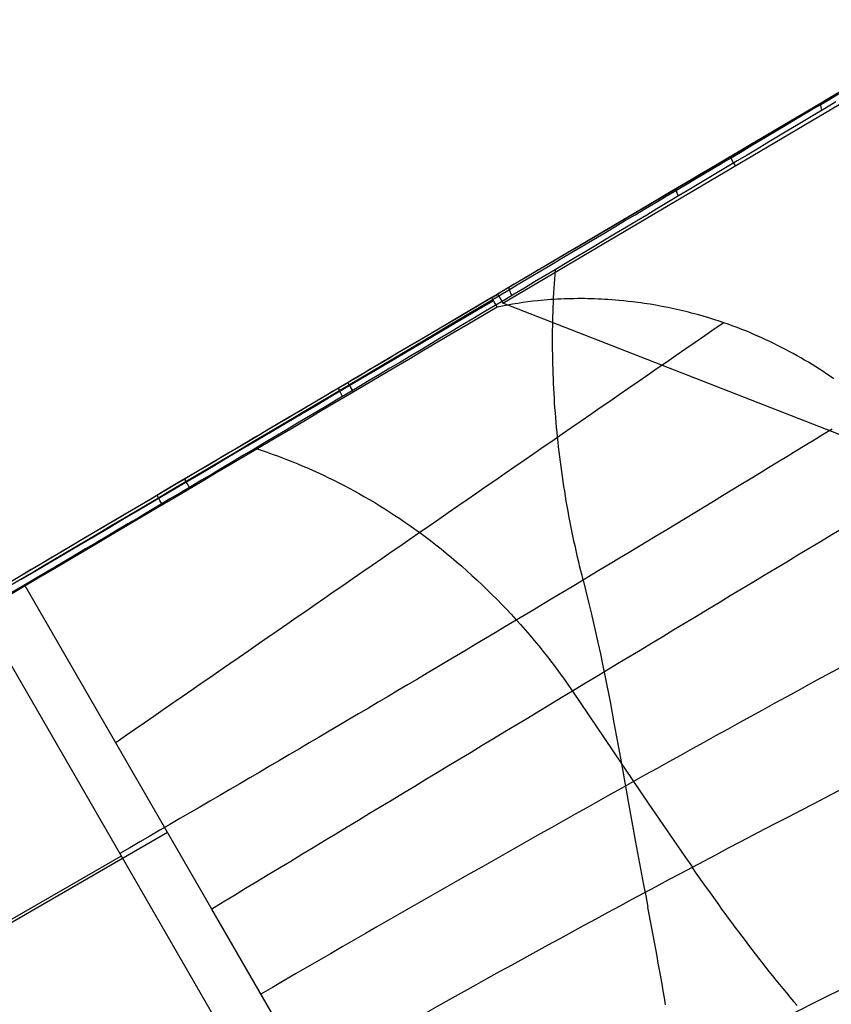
# Model space of a CAD drawing. Extents: x 8195 to 9024, y -2232 to -1505.
# Tile 13 of 42: x 8439 to 8517, y -2036 to -1941. Entities that reach past the tile are written whole.
import ezdxf

# ---------------------------------------------------------------- set-up
doc = ezdxf.new("R2010")
doc.units = 0
doc.layers.add('1', color=7, linetype='CONTINUOUS')

msp = doc.modelspace()

# ---------------------------------------------------------------- linework, layer by layer
at = {"layer": '1', "color": 7}
for p, q in [((8529.913, -1941.238, 66.546), (8485.151, -1967.679, 66.546)), ((8492.473, -1963.354, 50.801), (8529.913, -1941.238, 50.801)), ((8485.66, -1968.54, 67.546), (8530.421, -1942.099, 67.546)), ((8527.356, -1984.817, 67.546), (8485.66, -1968.54, 67.546)), ((8439.108, -1994.876, 66.007), (8209.699, -2130.389, 65.868)), ((8210.206, -2131.25, 66.868), (8439.616, -1995.738, 67.007)), ((8439.643, -1995.783, 67.006), (8210.233, -2131.295, 66.867)), ((8457.62, -2026.919, 65.122), (8439.643, -1995.783, 67.006)), ((8435.285, -1998.235, 57.997), (8448.758, -2021.571, 56.584)), ((8453.358, -2019.537, 65.569), (8201.952, -2164.687, 65.569)), ((8448.896, -2021.81, 56.57), (8201.829, -2164.454, 56.57)), ((8448.758, -2021.571, 56.584), (8462.507, -2045.384, 55.143)), ((8467.073, -2043.292, 64.131), (8457.62, -2026.919, 65.122))]:
    msp.add_line(p, q, dxfattribs=at)
at = {"layer": '1', "color": 7, "extrusion": (-0.536086, 0.842178, 0.057866)}
msp.add_lwpolyline([(-6156.128, 388.151), (-6155.268, 388.612), (-6154.408, 389.069), (-6153.547, 389.522), (-6152.686, 389.972), (-6151.824, 390.419), (-6150.962, 390.862), (-6150.1, 391.301), (-6149.237, 391.736), (-6148.373, 392.168), (-6147.509, 392.596), (-6146.645, 393.021), (-6145.78, 393.442), (-6144.915, 393.859), (-6144.049, 394.273), (-6143.182, 394.683), (-6142.316, 395.089), (-6141.449, 395.492), (-6140.581, 395.891), (-6139.713, 396.287), (-6138.844, 396.679), (-6137.975, 397.067), (-6137.106, 397.451), (-6136.236, 397.832), (-6135.366, 398.21), (-6134.495, 398.584), (-6133.623, 398.954), (-6132.752, 399.32), (-6131.879, 399.683), (-6131.007, 400.042), (-6130.133, 400.398), (-6129.26, 400.75), (-6128.386, 401.098), (-6127.511, 401.443), (-6126.636, 401.784), (-6125.761, 402.121), (-6124.885, 402.455), (-6124.008, 402.785), (-6123.132, 403.112), (-6122.254, 403.435), (-6121.377, 403.754), (-6120.498, 404.07), (-6119.62, 404.382), (-6118.74, 404.69), (-6117.861, 404.995), (-6116.981, 405.296), (-6116.1, 405.593), (-6115.219, 405.887), (-6114.338, 406.177), (-6113.456, 406.464), (-6112.573, 406.747), (-6111.691, 407.026), (-6110.807, 407.302), (-6109.924, 407.574), (-6109.039, 407.843), (-6108.155, 408.107), (-6107.269, 408.369), (-6106.384, 408.626), (-6105.498, 408.88), (-6104.611, 409.13), (-6103.724, 409.377), (-6102.837, 409.62), (-6101.949, 409.859), (-6101.061, 410.095), (-6100.172, 410.327), (-6099.282, 410.556), (-6098.393, 410.781), (-6097.502, 411.002), (-6096.612, 411.219), (-6095.721, 411.433), (-6094.829, 411.644), (-6093.937, 411.851), (-6093.044, 412.054), (-6092.151, 412.253), (-6091.258, 412.449), (-6090.364, 412.641), (-6089.47, 412.83), (-6088.575, 413.015), (-6087.68, 413.196), (-6086.784, 413.373), (-6085.888, 413.548), (-6084.991, 413.718), (-6084.094, 413.885), (-6083.196, 414.048), (-6082.298, 414.207), (-6081.4, 414.363), (-6080.501, 414.515), (-6079.601, 414.664), (-6078.701, 414.809), (-6077.801, 414.95), (-6076.9, 415.088), (-6075.999, 415.222), (-6075.097, 415.353), (-6074.195, 415.479), (-6073.292, 415.603), (-6072.389, 415.722), (-6071.485, 415.838), (-6070.581, 415.95), (-6069.677, 416.059), (-6068.772, 416.164), (-6067.866, 416.266), (-6066.96, 416.363), (-6066.054, 416.458), (-6065.147, 416.548), (-6064.24, 416.635), (-6063.332, 416.718), (-6062.424, 416.798), (-6061.515, 416.874), (-6060.606, 416.946), (-6059.697, 417.015), (-6058.787, 417.08), (-6057.876, 417.141), (-6056.965, 417.199), (-6056.054, 417.253), (-6055.142, 417.304), (-6054.229, 417.351), (-6053.317, 417.394), (-6052.403, 417.434), (-6051.49, 417.47), (-6050.575, 417.502), (-6049.661, 417.531), (-6048.746, 417.556), (-6047.83, 417.578), (-6046.914, 417.596), (-6045.997, 417.61), (-6045.081, 417.621), (-6044.163, 417.628), (-6043.245, 417.631), (-6042.327, 417.631)], dxfattribs=at)
at = {"layer": '1', "color": 7, "extrusion": (-0.49843, 0.845793, -0.190271)}
msp.add_lwpolyline([(-6343.887, -1123.889), (-6343.206, -1123.444), (-6342.524, -1123.002), (-6341.842, -1122.564), (-6341.16, -1122.129), (-6340.477, -1121.698), (-6339.793, -1121.271), (-6339.109, -1120.847), (-6338.425, -1120.426), (-6337.739, -1120.009), (-6337.054, -1119.595), (-6336.368, -1119.185), (-6335.681, -1118.779), (-6334.993, -1118.376), (-6334.306, -1117.976), (-6333.617, -1117.58), (-6332.928, -1117.187), (-6332.239, -1116.798), (-6331.549, -1116.412), (-6330.858, -1116.03), (-6330.167, -1115.651), (-6329.476, -1115.276), (-6328.784, -1114.905), (-6328.091, -1114.536), (-6327.398, -1114.172), (-6326.704, -1113.811), (-6326.01, -1113.453), (-6325.315, -1113.099), (-6324.62, -1112.748), (-6323.924, -1112.401), (-6323.227, -1112.057), (-6322.53, -1111.717), (-6321.833, -1111.38), (-6321.135, -1111.047), (-6320.436, -1110.717), (-6319.737, -1110.391), (-6319.038, -1110.068), (-6318.337, -1109.749), (-6317.637, -1109.433), (-6316.936, -1109.12), (-6316.234, -1108.812), (-6315.532, -1108.506), (-6314.829, -1108.204), (-6314.125, -1107.906), (-6313.421, -1107.611), (-6312.717, -1107.32), (-6312.012, -1107.032), (-6311.307, -1106.748), (-6310.601, -1106.467), (-6309.894, -1106.19), (-6309.187, -1105.916), (-6308.479, -1105.645), (-6307.771, -1105.378), (-6307.062, -1105.115), (-6306.353, -1104.855), (-6305.643, -1104.599), (-6304.933, -1104.346), (-6304.222, -1104.096), (-6303.511, -1103.85), (-6302.799, -1103.608), (-6302.087, -1103.369), (-6301.374, -1103.134), (-6300.66, -1102.902), (-6299.946, -1102.673), (-6299.231, -1102.448), (-6298.516, -1102.227), (-6297.801, -1102.009), (-6297.084, -1101.794), (-6296.368, -1101.583), (-6295.65, -1101.376), (-6294.933, -1101.172), (-6294.214, -1100.971), (-6293.496, -1100.774), (-6292.776, -1100.581), (-6292.056, -1100.391), (-6291.336, -1100.204), (-6290.615, -1100.021), (-6289.893, -1099.842), (-6289.171, -1099.666), (-6288.449, -1099.493), (-6287.725, -1099.324), (-6287.002, -1099.158), (-6286.278, -1098.996), (-6285.553, -1098.838), (-6284.827, -1098.683), (-6284.102, -1098.531), (-6283.375, -1098.383), (-6282.648, -1098.238), (-6281.921, -1098.097), (-6281.193, -1097.96), (-6280.465, -1097.825), (-6279.736, -1097.695), (-6279.006, -1097.568), (-6278.276, -1097.444), (-6277.545, -1097.324), (-6276.814, -1097.207), (-6276.082, -1097.094), (-6275.35, -1096.984), (-6274.617, -1096.878), (-6273.884, -1096.775), (-6273.15, -1096.676), (-6272.416, -1096.58), (-6271.681, -1096.488), (-6270.946, -1096.4), (-6270.21, -1096.314), (-6269.473, -1096.233), (-6268.736, -1096.154), (-6267.999, -1096.08), (-6267.26, -1096.008), (-6266.522, -1095.941), (-6265.783, -1095.876), (-6265.043, -1095.816), (-6264.303, -1095.758), (-6263.562, -1095.704), (-6262.821, -1095.654), (-6262.079, -1095.607), (-6261.336, -1095.564), (-6260.593, -1095.524), (-6259.85, -1095.488), (-6259.106, -1095.455), (-6258.361, -1095.426), (-6257.616, -1095.4), (-6256.871, -1095.378), (-6256.125, -1095.359), (-6255.378, -1095.343), (-6254.631, -1095.331), (-6253.883, -1095.323), (-6253.135, -1095.318), (-6252.386, -1095.317)], dxfattribs=at)
at = {"layer": '1', "color": 7, "extrusion": (0.861006, 0.508594, 0.000521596)}
msp.add_lwpolyline([(-6009.684, 62.747), (-6009.691, 62.805), (-6009.7, 62.862), (-6009.705, 62.89), (-6009.71, 62.917), (-6009.716, 62.944), (-6009.722, 62.97), (-6009.729, 62.996), (-6009.736, 63.022), (-6009.743, 63.047), (-6009.751, 63.072), (-6009.759, 63.096), (-6009.768, 63.12), (-6009.777, 63.143), (-6009.787, 63.166), (-6009.797, 63.188), (-6009.807, 63.21), (-6009.818, 63.232), (-6009.829, 63.253), (-6009.841, 63.274), (-6009.853, 63.294), (-6009.865, 63.314), (-6009.878, 63.333), (-6009.891, 63.352), (-6009.905, 63.37), (-6009.919, 63.389), (-6009.934, 63.406), (-6009.949, 63.423), (-6009.964, 63.44), (-6009.98, 63.456), (-6009.996, 63.472), (-6010.013, 63.487), (-6010.03, 63.502), (-6010.047, 63.517), (-6010.065, 63.531), (-6010.083, 63.545), (-6010.102, 63.558), (-6010.121, 63.57), (-6010.141, 63.583), (-6010.161, 63.595), (-6010.181, 63.606), (-6010.202, 63.617), (-6010.224, 63.628), (-6010.245, 63.638), (-6010.267, 63.647), (-6010.29, 63.656), (-6010.313, 63.665), (-6010.336, 63.674), (-6010.36, 63.681), (-6010.384, 63.689), (-6010.409, 63.696), (-6010.434, 63.702), (-6010.459, 63.708), (-6010.485, 63.714), (-6010.511, 63.719), (-6010.538, 63.724), (-6010.565, 63.729), (-6010.593, 63.732), (-6010.621, 63.736), (-6010.678, 63.741), (-6010.737, 63.745)], dxfattribs=at)
at = {"layer": '1', "color": 7, "extrusion": (-0.471664, 0.814071, -0.338854)}
msp.add_lwpolyline([(-6377.181, -2014.406), (-6376.465, -2013.849), (-6375.747, -2013.295), (-6375.025, -2012.746), (-6374.299, -2012.201), (-6373.57, -2011.661), (-6372.838, -2011.125), (-6372.102, -2010.594), (-6371.363, -2010.067), (-6370.62, -2009.544), (-6369.875, -2009.026), (-6369.126, -2008.513), (-6368.374, -2008.004), (-6367.618, -2007.501), (-6366.86, -2007.001), (-6366.098, -2006.507), (-6365.334, -2006.017), (-6364.566, -2005.532), (-6363.795, -2005.052), (-6363.021, -2004.577), (-6362.245, -2004.107), (-6361.465, -2003.641), (-6360.682, -2003.181), (-6359.897, -2002.726), (-6359.109, -2002.275), (-6358.318, -2001.83), (-6357.524, -2001.39), (-6356.727, -2000.955), (-6355.928, -2000.525), (-6355.126, -2000.101), (-6354.321, -1999.682), (-6353.514, -1999.268), (-6352.704, -1998.859), (-6351.892, -1998.456), (-6351.077, -1998.058), (-6350.259, -1997.666), (-6349.439, -1997.279), (-6348.617, -1996.898), (-6347.792, -1996.522), (-6346.965, -1996.151), (-6346.135, -1995.787), (-6345.304, -1995.428), (-6344.469, -1995.074), (-6343.633, -1994.727), (-6342.794, -1994.385), (-6341.954, -1994.049), (-6341.111, -1993.718), (-6340.265, -1993.394), (-6339.418, -1993.075), (-6338.569, -1992.763), (-6337.718, -1992.456), (-6336.864, -1992.155), (-6336.009, -1991.861), (-6335.152, -1991.572), (-6334.292, -1991.289), (-6333.431, -1991.013), (-6332.568, -1990.743), (-6331.703, -1990.479), (-6330.837, -1990.221), (-6329.968, -1989.97), (-6329.098, -1989.724), (-6328.227, -1989.485), (-6327.353, -1989.253), (-6326.478, -1989.027), (-6325.601, -1988.807), (-6324.723, -1988.594), (-6323.843, -1988.387), (-6322.962, -1988.187), (-6322.079, -1987.994), (-6321.194, -1987.807), (-6320.309, -1987.627), (-6319.421, -1987.453), (-6318.533, -1987.286), (-6317.643, -1987.126), (-6316.752, -1986.973), (-6315.859, -1986.826), (-6314.966, -1986.687), (-6314.071, -1986.554), (-6313.175, -1986.428), (-6312.277, -1986.309), (-6311.379, -1986.197), (-6310.479, -1986.093), (-6309.579, -1985.995), (-6308.677, -1985.904), (-6307.775, -1985.821), (-6306.871, -1985.744), (-6305.967, -1985.675), (-6305.061, -1985.613), (-6304.155, -1985.559), (-6303.248, -1985.511), (-6302.34, -1985.471), (-6301.431, -1985.439), (-6300.522, -1985.414), (-6299.612, -1985.396), (-6298.701, -1985.386), (-6297.789, -1985.383), (-6296.877, -1985.388)], dxfattribs=at)
at = {"layer": '1', "color": 7, "extrusion": (-0.42904, 0.762675, 0.483995)}
msp.add_lwpolyline([(-6474.274, 2948.306), (-6472.783, 2947.934), (-6471.291, 2947.569), (-6469.798, 2947.209), (-6468.306, 2946.855), (-6466.813, 2946.507), (-6465.319, 2946.165), (-6463.825, 2945.829), (-6462.331, 2945.499), (-6460.837, 2945.175), (-6459.342, 2944.857), (-6457.847, 2944.545), (-6456.351, 2944.239), (-6454.855, 2943.939), (-6453.359, 2943.644), (-6451.862, 2943.356), (-6450.366, 2943.074), (-6448.868, 2942.797), (-6447.371, 2942.527), (-6445.873, 2942.262), (-6444.374, 2942.004), (-6442.875, 2941.751), (-6441.376, 2941.504), (-6439.877, 2941.264), (-6438.377, 2941.029), (-6436.877, 2940.8), (-6435.377, 2940.577), (-6433.876, 2940.361), (-6432.374, 2940.15), (-6430.873, 2939.945), (-6429.371, 2939.746), (-6427.869, 2939.553), (-6426.366, 2939.365), (-6424.863, 2939.184), (-6423.36, 2939.009), (-6421.856, 2938.84), (-6420.352, 2938.677), (-6418.848, 2938.519), (-6417.343, 2938.368), (-6415.838, 2938.222), (-6414.332, 2938.083), (-6412.827, 2937.949), (-6411.32, 2937.822), (-6409.814, 2937.7), (-6408.307, 2937.585), (-6406.8, 2937.475), (-6405.292, 2937.371), (-6403.784, 2937.273), (-6402.276, 2937.181), (-6400.767, 2937.096), (-6399.258, 2937.016), (-6397.749, 2936.942), (-6396.239, 2936.874), (-6394.729, 2936.812), (-6393.219, 2936.755), (-6391.708, 2936.705), (-6390.197, 2936.661), (-6388.686, 2936.623), (-6387.174, 2936.59), (-6385.662, 2936.564), (-6384.149, 2936.544), (-6382.636, 2936.529), (-6381.123, 2936.521), (-6379.609, 2936.518), (-6378.095, 2936.522)], dxfattribs=at)
at = {"layer": '1', "color": 7}
for points in [[(8518.257, -1948.124, 40.987), (8517.179, -1948.761, 41.487), (8516.097, -1949.4, 41.979), (8515.012, -1950.041, 42.465), (8513.924, -1950.684, 42.945), (8512.832, -1951.328, 43.417), (8511.738, -1951.975, 43.883), (8510.64, -1952.624, 44.342), (8509.538, -1953.274, 44.795), (8508.433, -1953.927, 45.24), (8507.325, -1954.582, 45.679), (8506.213, -1955.238, 46.112), (8505.098, -1955.897, 46.537), (8503.979, -1956.558, 46.955), (8502.857, -1957.221, 47.367), (8501.731, -1957.886, 47.772), (8500.601, -1958.553, 48.17), (8499.468, -1959.222, 48.562), (8498.332, -1959.893, 48.946), (8497.191, -1960.567, 49.324), (8496.048, -1961.242, 49.694), (8494.9, -1961.92, 50.058), (8493.749, -1962.6, 50.415), (8492.593, -1963.282, 50.765), (8491.435, -1963.967, 51.108), (8490.272, -1964.654, 51.445), (8489.105, -1965.343, 51.774), (8487.935, -1966.034, 52.096), (8486.76, -1966.728, 52.411), (8485.582, -1967.424, 52.719), (8484.399, -1968.123, 53.02), (8483.212, -1968.823, 53.314), (8482.022, -1969.527, 53.601), (8480.827, -1970.233, 53.881), (8479.628, -1970.941, 54.154), (8478.424, -1971.652, 54.419), (8477.216, -1972.365, 54.677), (8476.611, -1972.723, 54.804), (8476.004, -1973.081, 54.928), (8475.397, -1973.44, 55.051), (8474.788, -1973.8, 55.172), (8474.178, -1974.16, 55.291), (8473.567, -1974.521, 55.409), (8472.955, -1974.882, 55.524), (8472.342, -1975.244, 55.638), (8471.728, -1975.607, 55.75), (8471.112, -1975.971, 55.86), (8470.496, -1976.335, 55.968), (8469.878, -1976.7, 56.074), (8469.26, -1977.065, 56.179), (8468.64, -1977.431, 56.281), (8468.019, -1977.798, 56.382), (8467.397, -1978.166, 56.481), (8466.774, -1978.534, 56.578), (8466.149, -1978.903, 56.673), (8465.524, -1979.272, 56.767), (8464.897, -1979.642, 56.858), (8464.269, -1980.013, 56.948), (8463.64, -1980.384, 57.036), (8463.01, -1980.757, 57.122), (8462.379, -1981.129, 57.206), (8461.747, -1981.503, 57.288), (8461.113, -1981.877, 57.368), (8460.479, -1982.252, 57.446), (8459.843, -1982.628, 57.523), (8459.206, -1983.004, 57.598), (8458.568, -1983.381, 57.67), (8457.929, -1983.758, 57.741), (8457.288, -1984.137, 57.81), (8456.647, -1984.516, 57.877), (8456.004, -1984.895, 57.942), (8455.36, -1985.276, 58.005), (8454.715, -1985.657, 58.066), (8454.069, -1986.039, 58.126), (8453.421, -1986.421, 58.183), (8452.772, -1986.804, 58.238), (8452.123, -1987.188, 58.292), (8451.472, -1987.573, 58.343), (8450.819, -1987.958, 58.393), (8450.166, -1988.344, 58.441), (8449.511, -1988.731, 58.487), (8448.856, -1989.118, 58.53), (8448.199, -1989.506, 58.572), (8447.54, -1989.895, 58.612), (8446.881, -1990.285, 58.65), (8446.22, -1990.675, 58.686), (8445.558, -1991.066, 58.72), (8444.895, -1991.457, 58.752), (8444.231, -1991.85, 58.782), (8443.566, -1992.243, 58.811), (8442.899, -1992.637, 58.837), (8442.231, -1993.031, 58.861), (8441.562, -1993.427, 58.883), (8440.892, -1993.823, 58.903), (8440.22, -1994.219, 58.921), (8439.547, -1994.617, 58.938), (8438.873, -1995.015, 58.952)], [(8438.233, -1995.713, 58.284), (8439.329, -1995.065, 58.265), (8440.426, -1994.416, 58.241), (8441.522, -1993.768, 58.212), (8442.618, -1993.12, 58.177), (8443.715, -1992.472, 58.136), (8444.811, -1991.824, 58.09), (8445.906, -1991.176, 58.038), (8447.002, -1990.527, 57.98), (8448.097, -1989.879, 57.917), (8449.192, -1989.231, 57.848), (8450.287, -1988.583, 57.774), (8451.382, -1987.936, 57.693), (8452.476, -1987.288, 57.608), (8453.57, -1986.64, 57.516), (8454.663, -1985.993, 57.418), (8455.756, -1985.346, 57.315), (8456.849, -1984.698, 57.206), (8457.941, -1984.051, 57.091), (8459.032, -1983.405, 56.971), (8460.124, -1982.758, 56.844), (8461.214, -1982.112, 56.712), (8462.304, -1981.466, 56.573), (8463.393, -1980.82, 56.429), (8464.482, -1980.175, 56.279), (8465.57, -1979.53, 56.123), (8466.657, -1978.885, 55.961), (8467.744, -1978.24, 55.793), (8468.83, -1977.596, 55.619), (8469.915, -1976.952, 55.439), (8470.945, -1976.341, 55.262), (8471.974, -1975.731, 55.08), (8473.002, -1975.12, 54.893), (8474.03, -1974.51, 54.7), (8475.057, -1973.901, 54.501), (8476.083, -1973.292, 54.297), (8477.108, -1972.683, 54.088), (8478.132, -1972.075, 53.872), (8479.155, -1971.467, 53.652), (8480.178, -1970.86, 53.426), (8481.199, -1970.253, 53.194), (8482.22, -1969.647, 52.957), (8483.239, -1969.041, 52.714), (8484.258, -1968.436, 52.466), (8485.275, -1967.832, 52.212), (8486.291, -1967.228, 51.952), (8487.307, -1966.624, 51.687), (8488.321, -1966.021, 51.416), (8489.334, -1965.419, 51.139), (8490.346, -1964.818, 50.857), (8491.357, -1964.217, 50.569), (8492.366, -1963.617, 50.276), (8493.375, -1963.018, 49.977), (8494.382, -1962.419, 49.672), (8495.387, -1961.821, 49.361), (8496.392, -1961.224, 49.045), (8497.395, -1960.628, 48.723), (8498.397, -1960.032, 48.395), (8499.398, -1959.437, 48.062), (8500.397, -1958.843, 47.723), (8501.394, -1958.25, 47.378), (8502.391, -1957.658, 47.027), (8503.269, -1957.135, 46.713), (8504.146, -1956.614, 46.394), (8505.022, -1956.093, 46.07), (8505.896, -1955.573, 45.743), (8506.77, -1955.054, 45.41), (8507.642, -1954.536, 45.073), (8508.513, -1954.018, 44.732), (8509.382, -1953.501, 44.386), (8510.251, -1952.985, 44.036), (8511.118, -1952.469, 43.681), (8511.984, -1951.955, 43.322), (8512.848, -1951.441, 42.958), (8513.711, -1950.928, 42.59), (8514.572, -1950.416, 42.218), (8515.433, -1949.905, 41.841), (8516.291, -1949.395, 41.459), (8517.149, -1948.885, 41.073), (8518.004, -1948.377, 40.683)], [(8517.756, -1949.149, 40.389), (8516.811, -1949.715, 40.821), (8515.865, -1950.281, 41.249), (8514.916, -1950.848, 41.67), (8513.966, -1951.417, 42.086), (8513.015, -1951.986, 42.497), (8512.061, -1952.557, 42.902), (8511.106, -1953.128, 43.301), (8510.149, -1953.701, 43.695), (8509.191, -1954.274, 44.083), (8508.231, -1954.848, 44.466), (8507.269, -1955.423, 44.843), (8506.306, -1955.999, 45.215), (8505.341, -1956.576, 45.581), (8504.375, -1957.154, 45.942), (8503.407, -1957.733, 46.297), (8502.437, -1958.312, 46.647), (8501.467, -1958.893, 46.991), (8500.494, -1959.474, 47.33), (8499.521, -1960.056, 47.664), (8498.545, -1960.638, 47.992), (8497.569, -1961.222, 48.314), (8496.591, -1961.806, 48.631), (8495.612, -1962.391, 48.943), (8494.631, -1962.976, 49.249), (8493.65, -1963.563, 49.55), (8492.667, -1964.15, 49.846), (8491.682, -1964.737, 50.136), (8490.697, -1965.326, 50.42), (8489.71, -1965.915, 50.7), (8488.722, -1966.504, 50.974), (8487.733, -1967.094, 51.242), (8486.743, -1967.685, 51.505), (8485.752, -1968.277, 51.763), (8484.759, -1968.868, 52.016), (8483.766, -1969.461, 52.263), (8482.772, -1970.054, 52.505), (8481.776, -1970.647, 52.741), (8480.78, -1971.241, 52.973), (8479.782, -1971.836, 53.198), (8478.784, -1972.431, 53.419), (8477.785, -1973.026, 53.634), (8476.785, -1973.622, 53.844), (8475.784, -1974.218, 54.049), (8474.782, -1974.815, 54.249), (8473.779, -1975.412, 54.443), (8472.775, -1976.009, 54.632), (8471.771, -1976.607, 54.816), (8470.766, -1977.205, 54.994), (8469.76, -1977.803, 55.167), (8468.754, -1978.402, 55.335), (8467.746, -1979.001, 55.498), (8466.739, -1979.6, 55.656), (8465.73, -1980.2, 55.808), (8464.721, -1980.8, 55.955), (8463.711, -1981.4, 56.097), (8462.701, -1982, 56.234), (8461.69, -1982.601, 56.366), (8460.678, -1983.201, 56.492), (8459.666, -1983.802, 56.614), (8458.654, -1984.403, 56.73), (8457.641, -1985.004, 56.841), (8456.628, -1985.606, 56.947), (8455.614, -1986.207, 57.047), (8454.6, -1986.809, 57.143), (8453.585, -1987.41, 57.234), (8452.57, -1988.012, 57.319), (8451.555, -1988.614, 57.399), (8450.54, -1989.215, 57.474), (8449.524, -1989.817, 57.545), (8448.508, -1990.419, 57.61), (8447.491, -1991.021, 57.67), (8446.475, -1991.622, 57.725), (8445.458, -1992.224, 57.774), (8444.441, -1992.826, 57.819), (8443.424, -1993.427, 57.859), (8442.407, -1994.029, 57.894), (8441.39, -1994.63, 57.923), (8440.372, -1995.231, 57.948), (8439.355, -1995.832, 57.968), (8438.338, -1996.433, 57.983)], [(8490.698, -1965.326, 50.426), (8490.663, -1965.772, 50.411), (8490.63, -1966.219, 50.397), (8490.599, -1966.667, 50.382), (8490.571, -1967.116, 50.367), (8490.546, -1967.566, 50.352), (8490.522, -1968.017, 50.337), (8490.501, -1968.469, 50.322), (8490.483, -1968.923, 50.307), (8490.466, -1969.377, 50.292), (8490.453, -1969.832, 50.277), (8490.441, -1970.288, 50.262), (8490.432, -1970.744, 50.246), (8490.426, -1971.202, 50.231), (8490.422, -1971.661, 50.216), (8490.42, -1972.12, 50.2), (8490.42, -1972.58, 50.185), (8490.424, -1973.042, 50.169), (8490.429, -1973.503, 50.154), (8490.437, -1973.966, 50.138), (8490.447, -1974.429, 50.122), (8490.46, -1974.893, 50.106), (8490.475, -1975.358, 50.091), (8490.493, -1975.824, 50.075), (8490.513, -1976.29, 50.059), (8490.536, -1976.756, 50.043), (8490.561, -1977.224, 50.027), (8490.589, -1977.692, 50.011), (8490.619, -1978.16, 49.995), (8490.651, -1978.629, 49.979), (8490.686, -1979.099, 49.963), (8490.724, -1979.569, 49.947), (8490.763, -1980.04, 49.93), (8490.806, -1980.511, 49.914), (8490.851, -1980.982, 49.898), (8490.898, -1981.454, 49.881), (8490.948, -1981.927, 49.865), (8491.001, -1982.399, 49.849), (8491.056, -1982.872, 49.832), (8491.113, -1983.346, 49.816), (8491.173, -1983.82, 49.799), (8491.236, -1984.294, 49.782), (8491.301, -1984.768, 49.766), (8491.368, -1985.243, 49.749), (8491.438, -1985.718, 49.732), (8491.511, -1986.193, 49.716), (8491.586, -1986.668, 49.699), (8491.664, -1987.144, 49.682), (8491.744, -1987.619, 49.665), (8491.827, -1988.095, 49.648), (8491.912, -1988.571, 49.631), (8492, -1989.047, 49.614), (8492.091, -1989.523, 49.597), (8492.184, -1989.999, 49.58), (8492.28, -1990.475, 49.563), (8492.378, -1990.952, 49.546), (8492.479, -1991.428, 49.529), (8492.582, -1991.904, 49.512), (8492.688, -1992.38, 49.494), (8492.797, -1992.856, 49.477), (8492.908, -1993.332, 49.46), (8493.022, -1993.808, 49.442), (8493.138, -1994.284, 49.425), (8493.258, -1994.759, 49.408), (8493.379, -1995.235, 49.39)], [(8517.561, -1975.844, 67.54), (8517.215, -1975.605, 67.54), (8516.867, -1975.37, 67.54), (8516.517, -1975.137, 67.54), (8516.164, -1974.908, 67.54), (8515.81, -1974.683, 67.54), (8515.453, -1974.461, 67.541), (8515.094, -1974.242, 67.541), (8514.733, -1974.027, 67.541), (8514.368, -1973.814, 67.541), (8514.001, -1973.605, 67.541), (8513.632, -1973.399, 67.541), (8513.26, -1973.197, 67.541), (8512.887, -1972.999, 67.541), (8512.512, -1972.804, 67.541), (8512.136, -1972.613, 67.541), (8511.757, -1972.426, 67.541), (8511.378, -1972.243, 67.541), (8510.996, -1972.064, 67.541), (8510.614, -1971.888, 67.541), (8510.229, -1971.717, 67.541), (8509.843, -1971.549, 67.541), (8509.455, -1971.385, 67.541), (8509.066, -1971.224, 67.542), (8508.675, -1971.068, 67.542), (8508.25, -1970.903, 67.542), (8507.756, -1970.718, 67.542), (8507.354, -1970.573, 67.542), (8506.95, -1970.432, 67.542), (8506.512, -1970.283, 67.542), (8506.071, -1970.14, 67.542), (8505.795, -1970.053, 67.542), (8505.517, -1969.967, 67.542), (8504.961, -1969.802, 67.542), (8504.403, -1969.644, 67.542), (8503.842, -1969.494, 67.542), (8503.559, -1969.422, 67.542), (8503.276, -1969.351, 67.542), (8502.707, -1969.215, 67.542), (8502.137, -1969.088, 67.543), (8501.565, -1968.968, 67.543), (8500.991, -1968.855, 67.543), (8500.415, -1968.751, 67.543), (8499.839, -1968.654, 67.543), (8499.261, -1968.565, 67.543), (8498.94, -1968.519, 67.543), (8498.619, -1968.476, 67.543), (8498.182, -1968.421, 67.543), (8497.745, -1968.37, 67.543), (8497.308, -1968.323, 67.543), (8496.87, -1968.281, 67.543), (8496.508, -1968.25, 67.543), (8496.145, -1968.222, 67.543), (8495.816, -1968.199, 67.543), (8495.487, -1968.178, 67.543), (8495.158, -1968.161, 67.543), (8494.829, -1968.145, 67.543), (8494.503, -1968.133, 67.543), (8494.176, -1968.123, 67.543), (8493.849, -1968.116, 67.543), (8493.522, -1968.111, 67.543), (8493.197, -1968.109, 67.543), (8492.871, -1968.109, 67.543), (8492.545, -1968.113, 67.543), (8492.22, -1968.118, 67.543), (8491.896, -1968.127, 67.543), (8491.573, -1968.138, 67.543), (8491.249, -1968.152, 67.543), (8490.926, -1968.168, 67.543), (8490.603, -1968.187, 67.543), (8490.281, -1968.208, 67.543), (8489.959, -1968.232, 67.543), (8489.636, -1968.259, 67.542), (8489.341, -1968.286, 67.542), (8489.046, -1968.315, 67.542), (8488.557, -1968.368, 67.542), (8488.068, -1968.428, 67.541), (8487.578, -1968.494, 67.541), (8487.088, -1968.566, 67.541), (8486.597, -1968.645, 67.54), (8486.107, -1968.73, 67.54), (8485.612, -1968.822, 67.539), (8485.119, -1968.921, 67.538)], [(8517.388, -1980.674, 39.12), (8516.52, -1981.205, 39.575), (8515.65, -1981.738, 40.023), (8514.777, -1982.271, 40.467), (8513.903, -1982.805, 40.905), (8513.026, -1983.341, 41.338), (8512.148, -1983.877, 41.765), (8511.267, -1984.413, 42.186), (8510.384, -1984.951, 42.602), (8509.499, -1985.49, 43.012), (8508.612, -1986.029, 43.417), (8507.723, -1986.569, 43.816), (8506.832, -1987.111, 44.209), (8505.94, -1987.652, 44.597), (8505.045, -1988.195, 44.979), (8504.148, -1988.738, 45.355), (8503.25, -1989.282, 45.726), (8502.35, -1989.827, 46.09), (8501.447, -1990.373, 46.449), (8500.543, -1990.919, 46.802), (8499.638, -1991.466, 47.15), (8498.73, -1992.013, 47.491), (8497.821, -1992.561, 47.826), (8496.91, -1993.11, 48.156), (8495.998, -1993.659, 48.48), (8495.084, -1994.209, 48.797), (8494.168, -1994.76, 49.109), (8493.25, -1995.311, 49.415), (8492.331, -1995.863, 49.714), (8491.411, -1996.415, 50.008), (8490.488, -1996.968, 50.295), (8489.565, -1997.521, 50.577), (8488.64, -1998.074, 50.852), (8487.713, -1998.629, 51.121), (8486.785, -1999.183, 51.384), (8485.856, -1999.738, 51.641), (8484.925, -2000.294, 51.892), (8483.993, -2000.85, 52.136), (8483.059, -2001.406, 52.374), (8482.124, -2001.963, 52.606), (8481.188, -2002.52, 52.832), (8480.251, -2003.077, 53.051), (8479.312, -2003.635, 53.264), (8478.372, -2004.193, 53.47), (8477.431, -2004.752, 53.67), (8476.489, -2005.31, 53.864), (8475.545, -2005.869, 54.051), (8474.601, -2006.429, 54.232), (8473.655, -2006.988, 54.406), (8472.708, -2007.548, 54.574), (8471.761, -2008.108, 54.735), (8470.812, -2008.668, 54.89), (8469.862, -2009.228, 55.038), (8468.911, -2009.789, 55.179), (8467.959, -2010.349, 55.314), (8467.007, -2010.91, 55.442), (8466.053, -2011.471, 55.564), (8465.099, -2012.032, 55.679), (8464.143, -2012.593, 55.787), (8463.187, -2013.154, 55.888), (8462.23, -2013.716, 55.983), (8461.272, -2014.277, 56.07), (8460.313, -2014.838, 56.152), (8459.354, -2015.4, 56.226), (8458.394, -2015.961, 56.293), (8457.433, -2016.522, 56.354), (8456.472, -2017.083, 56.407), (8455.51, -2017.645, 56.454), (8454.547, -2018.206, 56.493), (8453.583, -2018.767, 56.526), (8452.619, -2019.328, 56.552), (8451.655, -2019.889, 56.571), (8450.69, -2020.45, 56.582), (8449.724, -2021.011, 56.587), (8448.758, -2021.571, 56.584)], [(8461.981, -1982.589, 67.142), (8462.468, -1982.747, 67.125), (8462.957, -1982.912, 67.108), (8463.447, -1983.083, 67.09), (8463.938, -1983.259, 67.073), (8464.43, -1983.442, 67.055), (8464.922, -1983.631, 67.038), (8465.415, -1983.826, 67.02), (8465.909, -1984.027, 67.002), (8466.403, -1984.234, 66.984), (8466.898, -1984.447, 66.965), (8467.393, -1984.666, 66.947), (8467.887, -1984.891, 66.928), (8468.382, -1985.122, 66.91), (8468.877, -1985.359, 66.891), (8469.372, -1985.602, 66.872), (8469.866, -1985.851, 66.853), (8470.36, -1986.106, 66.834), (8470.854, -1986.367, 66.814), (8471.347, -1986.634, 66.795), (8471.839, -1986.908, 66.775), (8472.331, -1987.187, 66.755), (8472.821, -1987.471, 66.735), (8473.311, -1987.762, 66.715), (8473.799, -1988.059, 66.695), (8474.286, -1988.362, 66.675), (8474.772, -1988.671, 66.655), (8475.257, -1988.986, 66.634), (8475.74, -1989.306, 66.614), (8476.221, -1989.633, 66.593), (8476.701, -1989.966, 66.572), (8477.179, -1990.304, 66.551), (8477.654, -1990.649, 66.53), (8478.17, -1991.03, 66.507), (8478.683, -1991.419, 66.484), (8479.194, -1991.815, 66.461), (8479.702, -1992.217, 66.438), (8480.207, -1992.626, 66.414), (8480.709, -1993.042, 66.39), (8481.208, -1993.464, 66.367), (8481.704, -1993.893, 66.343), (8482.196, -1994.328, 66.319), (8482.686, -1994.769, 66.295), (8483.171, -1995.217, 66.271), (8483.653, -1995.671, 66.247), (8484.131, -1996.131, 66.222), (8484.606, -1996.597, 66.198), (8485.077, -1997.069, 66.174), (8485.543, -1997.546, 66.149), (8486.005, -1998.03, 66.124), (8486.463, -1998.519, 66.1), (8486.917, -1999.014, 66.075), (8487.366, -1999.515, 66.05), (8487.811, -2000.02, 66.025), (8488.251, -2000.532, 66), (8488.686, -2001.048, 65.975), (8489.116, -2001.57, 65.95), (8489.541, -2002.097, 65.925), (8489.961, -2002.629, 65.9), (8490.376, -2003.166, 65.875), (8490.786, -2003.708, 65.849), (8491.19, -2004.255, 65.824), (8491.588, -2004.807, 65.799), (8491.981, -2005.363, 65.773), (8492.368, -2005.924, 65.748)], [(8493.389, -1995.229, 49.387), (8493.66, -1996.292, 49.348), (8493.919, -1997.337, 49.311), (8494.167, -1998.366, 49.274), (8494.405, -1999.38, 49.239), (8494.632, -2000.38, 49.204), (8494.851, -2001.367, 49.17), (8495.061, -2002.343, 49.136), (8495.264, -2003.31, 49.104), (8495.46, -2004.268, 49.071), (8495.651, -2005.219, 49.04), (8495.835, -2006.164, 49.008), (8496.016, -2007.105, 48.977), (8496.192, -2008.042, 48.946), (8496.366, -2008.978, 48.915), (8496.707, -2010.849, 48.854), (8497.046, -2012.73, 48.791), (8497.728, -2016.547, 48.663), (8498.079, -2018.496, 48.596), (8498.442, -2020.482, 48.527), (8498.628, -2021.492, 48.492), (8498.82, -2022.513, 48.455), (8499.016, -2023.546, 48.418), (8499.217, -2024.593, 48.38), (8499.424, -2025.655, 48.341), (8499.637, -2026.732, 48.302)], [(8492.363, -2005.927, 65.748), (8493.902, -2008.191, 65.646), (8495.39, -2010.386, 65.548), (8498.257, -2014.626, 65.358), (8499.663, -2016.697, 65.265), (8500.365, -2017.727, 65.218), (8501.068, -2018.755, 65.172), (8501.773, -2019.782, 65.125), (8502.483, -2020.811, 65.078), (8503.198, -2021.843, 65.03), (8503.921, -2022.88, 64.982)], [(8503.884, -2022.9, 64.98), (8504.2, -2023.351, 64.958), (8504.516, -2023.801, 64.934), (8504.832, -2024.249, 64.908), (8505.149, -2024.696, 64.879), (8505.467, -2025.142, 64.848), (8505.784, -2025.586, 64.816), (8506.103, -2026.03, 64.781), (8506.422, -2026.471, 64.744), (8506.741, -2026.912, 64.705), (8507.061, -2027.351, 64.663), (8507.382, -2027.788, 64.62), (8507.704, -2028.224, 64.575), (8508.026, -2028.659, 64.527), (8508.349, -2029.092, 64.478), (8508.673, -2029.524, 64.426), (8508.998, -2029.954, 64.373), (8509.324, -2030.382, 64.317), (8509.65, -2030.809, 64.259), (8509.978, -2031.235, 64.199), (8510.307, -2031.659, 64.138), (8510.636, -2032.081, 64.074), (8510.967, -2032.502, 64.008), (8511.299, -2032.921, 63.94), (8511.632, -2033.338, 63.87), (8511.967, -2033.754, 63.798), (8512.302, -2034.168, 63.724), (8512.639, -2034.58, 63.649), (8512.977, -2034.99, 63.571), (8513.317, -2035.399, 63.491), (8513.658, -2035.806, 63.409), (8514.001, -2036.211, 63.325)], [(8499.588, -2026.753, 48.32), (8499.72, -2027.421, 48.293), (8499.852, -2028.089, 48.263), (8499.982, -2028.759, 48.23), (8500.11, -2029.429, 48.193), (8500.237, -2030.099, 48.153), (8500.362, -2030.77, 48.109), (8500.486, -2031.441, 48.062), (8500.608, -2032.112, 48.012), (8500.728, -2032.784, 47.959), (8500.847, -2033.455, 47.902), (8500.964, -2034.127, 47.842), (8501.078, -2034.799, 47.778), (8501.191, -2035.471, 47.712), (8501.302, -2036.142, 47.642)]]:
    msp.add_polyline3d(points, dxfattribs=at)
at = {"layer": '1', "color": 7, "extrusion": (0.802163, 0.473578, -0.363673)}
msp.add_arc((-6009.172, 2345.659, 5893.19), 0.998, 291.52538, 0.00817, dxfattribs=at)
at = {"layer": '1', "color": 7, "extrusion": (0.861006, 0.508594, 0)}
msp.add_arc((-6010.684, 66.546, 6331.011), 1, 0, 89.99751, dxfattribs=at)
at = {"layer": '1', "color": 7, "extrusion": (0.822335, 0.485752, -0.296327)}
msp.add_arc((-6010.684, 1919.679, 6026.946), 0.998, 285.95291, 0.189, dxfattribs=at)
at = {"layer": '1', "color": 7, "extrusion": (0.839896, 0.495954, -0.220464)}
msp.add_arc((-6009.736, 1441.756, 6140.493), 0.999, 280.51681, 0.35733, dxfattribs=at)
at = {"layer": '1', "color": 7, "extrusion": (-0.508594, 0.861006, -8.06519e-12)}
msp.add_arc((-6250.002, 2840.565, -6009.684), 2774.558, 268.877057, 269.96821, dxfattribs=at)
at = {"layer": '1', "color": 7, "extrusion": (-0.860841, -0.508496, -0.019609)}
msp.add_arc((6010.683, -57.093, -6304.471), 1, 86.96413, 179.99998, dxfattribs=at)
at = {"layer": '1', "color": 7, "extrusion": (-0.508594, 0.861006, 2.31534e-06)}
msp.add_arc((-6305.023, 33.946, -6009.684), 32.614, 88.86648, 89.99047, dxfattribs=at)
at = {"layer": '1', "color": 7, "extrusion": (0.861009, 0.508589, 5.89069e-06)}
msp.add_arc((-6010.648, 66.509, 6305.052), 1, 0.00426, 89.99075, dxfattribs=at)
at = {"layer": '1', "color": 7, "extrusion": (0.508566, -0.86102, 0.002217)}
msp.add_arc((6250.134, 2830.424, 6009.935), 2777.016, 270.032886, 271.122788, dxfattribs=at)
at = {"layer": '1', "color": 7, "extrusion": (-0.508555, 0.861024, -0.003046)}
msp.add_arc((-6250.291, 2819.159, -6010.647), 2770.459, 268.87648, 269.968854, dxfattribs=at)
at = {"layer": '1', "color": 7, "extrusion": (-0.568431, 0.821117, 0.0515)}
msp.add_arc((-5792.279, 2608.995, -6450.093), 2210.214, 267.908437, 269.754575, dxfattribs=at)
at = {"layer": '1', "color": 7, "extrusion": (0.860924, 0.508546, 0.013796)}
msp.add_arc((-6010.684, -20.49, 6288.583), 1, 0.04123, 93.0661, dxfattribs=at)
at = {"layer": '1', "color": 7, "extrusion": (0.851791, 0.503151, -0.145913)}
msp.add_arc((-6010.684, 972.87, 6211.804), 1, 276.40597, 359.71936, dxfattribs=at)
at = {"layer": '1', "color": 7, "extrusion": (-0.517119, 0.854331, 0.052028)}
msp.add_arc((-6184.286, 1797.747, -6101.864), 1414.64, 266.648224, 269.937588, dxfattribs=at)
at = {"layer": '1', "color": 7, "extrusion": (0.860984, 0.508581, 0.00721)}
msp.add_arc((-6010.684, 20.87, 6270.304), 1, 0.00662, 93.01903, dxfattribs=at)
at = {"layer": '1', "color": 7, "extrusion": (0.858758, 0.50747, -0.070767)}
msp.add_arc((-6011.786, 501.558, 6246.068), 1, 273.84816, 359.02644, dxfattribs=at)
at = {"layer": '1', "color": 7, "extrusion": (-0.445381, 0.764319, 0.466317)}
msp.add_arc((-6286.683, 3910.294, -5294.305), 1046.403, 265.457709, 269.986021, dxfattribs=at)
at = {"layer": '1', "color": 7, "extrusion": (0.372958, -0.645521, -0.666487)}
msp.add_arc((6309.174, 4829.374, 4434.106), 779.291, 270.001908, 276.198411, dxfattribs=at)
at = {"layer": '1', "color": 7, "extrusion": (-0.410154, 0.738753, 0.534806)}
msp.add_arc((-6413.247, 3779.809, -4962.924), 565.381, 261.22832, 270.21448, dxfattribs=at)

doc.saveas('drawing.dxf')
